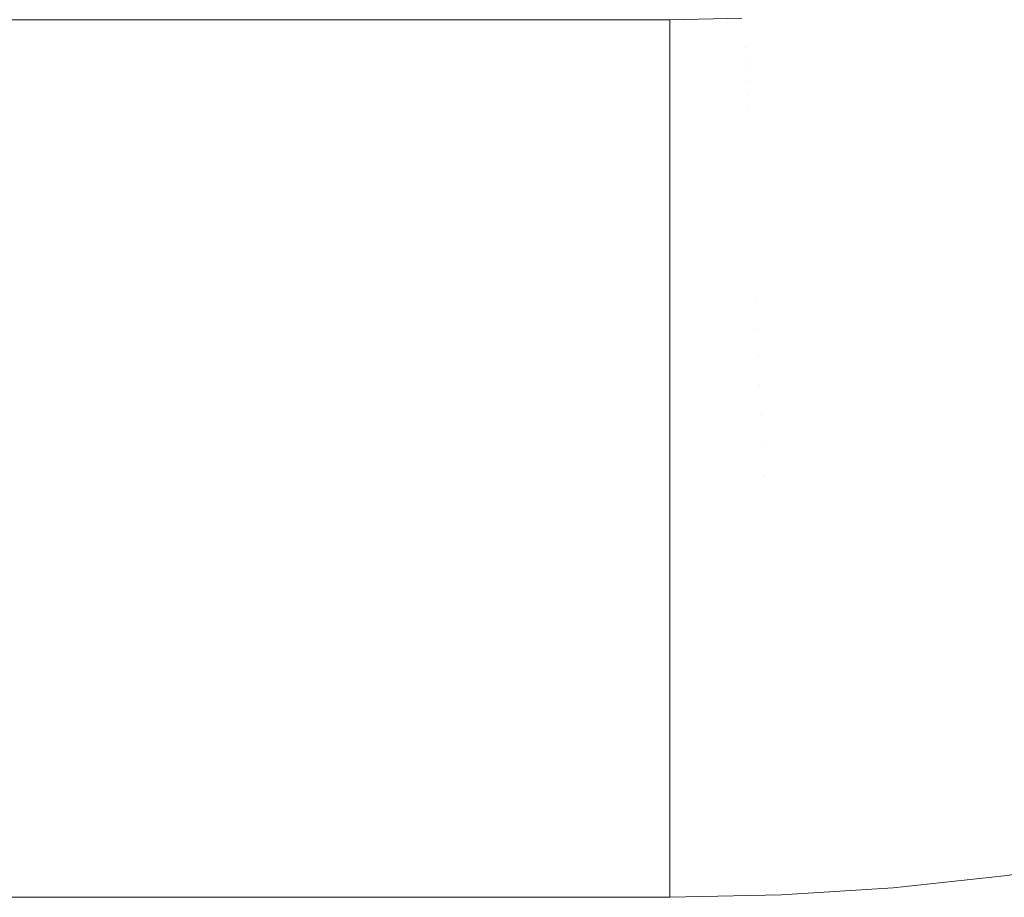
# Model space of a CAD drawing. Header units: centimetres. Extents: x -25.9 to 27.4, y -21.7 to -19.9.
# Tile 114 of 202: x 9.2385 to 9.3506, y -21.46 to -21.36. Entities that reach past the tile are written whole.
import ezdxf

# ---------------------------------------------------------------- set-up
doc = ezdxf.new("R2010")
doc.units = ezdxf.units.CM
doc.header["$LTSCALE"] = 2.54
doc.layers.add('Lucido design-1', color=7, linetype='Continuous')

# ---------------------------------------------------------------- blocks, each defined once
blk = doc.blocks.new('Gruppo-5-1')
at = {"color": 7, "linetype": 'Continuous', "lineweight": 9}
for points in [[(-25.78748, -19.96, 876.42138), (-25.78748, -21.56, 876.42138), (27.31252, -21.56, 876.42138), (27.31252, -19.96, 876.42138)], [(9.31252, -21.36, 875.72138), (-7.78748, -21.36, 875.72138), (-7.78748, -21.36, 875.92138), (9.31252, -21.36, 875.92138)]]:
    blk.add_3dface(points, dxfattribs=at)
for points, invisible_edges in [([(9.33805, -21.35935, 875.70746), (9.32956, -21.36025, 875.70746), (9.32952, -21.35977, 875.71144), (9.33799, -21.35887, 875.71144)], 15), ([(9.34673, -21.3595, 875.69957), (9.33823, -21.36077, 875.69957), (9.33813, -21.35998, 875.70351), (9.34659, -21.35871, 875.70351)], 15), ([(9.35536, -21.3588, 875.69567), (9.34689, -21.36044, 875.69567), (9.34673, -21.3595, 875.69957), (9.35516, -21.35786, 875.69957)], 15), ([(9.3556, -21.35989, 875.6918), (9.34708, -21.36153, 875.6918), (9.34689, -21.36044, 875.69567), (9.35536, -21.3588, 875.69567)], 15), ([(-7.78748, -21.36002, 875.71941), (-7.78748, -21.36, 875.72138), (9.31252, -21.36, 875.72138), (9.31252, -21.36002, 875.71941)], 8), ([(9.31252, -21.36, 875.92193), (9.31252, -21.36, 875.92138), (-7.78748, -21.36, 875.92138), (-7.78748, -21.36, 875.92193)], 8), ([(9.31252, -21.36002, 875.71941), (9.31252, -21.36011, 875.71702), (-7.78748, -21.36011, 875.71702), (-7.78748, -21.36002, 875.71941)], 10), ([(9.32101, -21.35984, 875.71941), (9.31252, -21.36002, 875.71941), (9.31252, -21.36, 875.72138), (9.32071, -21.35983, 875.72138)], 9), ([(9.31252, -21.36011, 875.71702), (9.31252, -21.36002, 875.71941), (9.32101, -21.35984, 875.71941), (9.32101, -21.36, 875.71542)], 14), ([(9.32101, -21.36, 875.71542), (9.31252, -21.36018, 875.71542), (9.31252, -21.36011, 875.71702)], 9), ([(9.31252, -21.3604, 875.71267), (9.31252, -21.36018, 875.71542), (9.32101, -21.36, 875.71542), (9.32103, -21.36032, 875.71144)], 14), ([(9.32952, -21.35977, 875.71144), (9.32103, -21.36032, 875.71144), (9.32101, -21.36, 875.71542), (9.3295, -21.35946, 875.71542)], 15), ([(9.32956, -21.36025, 875.70746), (9.32105, -21.36079, 875.70746), (9.32103, -21.36032, 875.71144), (9.32952, -21.35977, 875.71144)], 15), ([(9.33813, -21.35998, 875.70351), (9.32962, -21.36088, 875.70351), (9.32956, -21.36025, 875.70746), (9.33805, -21.35935, 875.70746)], 15), ([(9.33823, -21.36077, 875.69957), (9.32968, -21.36168, 875.69957), (9.32962, -21.36088, 875.70351), (9.33813, -21.35998, 875.70351)], 15), ([(9.34689, -21.36044, 875.69567), (9.33835, -21.36172, 875.69567), (9.33823, -21.36077, 875.69957), (9.34673, -21.3595, 875.69957)], 15), ([(9.35586, -21.36113, 875.68798), (9.34729, -21.36278, 875.68798), (9.34708, -21.36153, 875.6918), (9.3556, -21.35989, 875.6918)], 15), ([(-7.78748, -21.36018, 875.71542), (-7.78748, -21.36011, 875.71702), (9.31252, -21.36011, 875.71702), (9.31252, -21.36018, 875.71542)], 10), ([(9.31252, -21.36018, 875.71542), (9.31252, -21.3604, 875.71267), (-7.78748, -21.3604, 875.71267), (-7.78748, -21.36018, 875.71542)], 10), ([(-7.78748, -21.3605, 875.71144), (-7.78748, -21.3604, 875.71267), (9.31252, -21.3604, 875.71267), (9.31252, -21.3605, 875.71144)], 10), ([(9.31252, -21.3605, 875.71144), (9.31252, -21.36087, 875.70833), (-7.78748, -21.36087, 875.70833), (-7.78748, -21.3605, 875.71144)], 10), ([(-7.78748, -21.36097, 875.70746), (-7.78748, -21.36087, 875.70833), (9.31252, -21.36087, 875.70833), (9.31252, -21.36097, 875.70746)], 10), ([(9.31252, -21.36097, 875.70746), (9.31252, -21.36153, 875.70402), (-7.78748, -21.36153, 875.70402), (-7.78748, -21.36097, 875.70746)], 10), ([(9.32103, -21.36032, 875.71144), (9.31252, -21.3605, 875.71144), (9.31252, -21.3604, 875.71267)], 9), ([(9.31252, -21.36087, 875.70833), (9.31252, -21.3605, 875.71144), (9.32103, -21.36032, 875.71144), (9.32105, -21.36079, 875.70746)], 14), ([(9.32105, -21.36079, 875.70746), (9.31252, -21.36097, 875.70746), (9.31252, -21.36087, 875.70833)], 9), ([(9.31252, -21.36153, 875.70402), (9.31252, -21.36097, 875.70746), (9.32105, -21.36079, 875.70746), (9.32108, -21.36143, 875.70351)], 14), ([(9.32962, -21.36088, 875.70351), (9.32108, -21.36143, 875.70351), (9.32105, -21.36079, 875.70746), (9.32956, -21.36025, 875.70746)], 15), ([(9.32968, -21.36168, 875.69957), (9.32111, -21.36222, 875.69957), (9.32108, -21.36143, 875.70351), (9.32962, -21.36088, 875.70351)], 15), ([(9.33835, -21.36172, 875.69567), (9.32977, -21.36263, 875.69567), (9.32968, -21.36168, 875.69957), (9.33823, -21.36077, 875.69957)], 15), ([(9.34708, -21.36153, 875.6918), (9.33849, -21.36282, 875.6918), (9.33835, -21.36172, 875.69567), (9.34689, -21.36044, 875.69567)], 15), ([(9.35616, -21.36252, 875.68421), (9.34753, -21.36419, 875.68421), (9.34729, -21.36278, 875.68798), (9.35586, -21.36113, 875.68798)], 15), ([(-7.78748, -21.36161, 875.70351), (-7.78748, -21.36153, 875.70402), (9.31252, -21.36153, 875.70402), (9.31252, -21.36161, 875.70351)], 10), ([(9.31252, -21.36161, 875.70351), (9.31252, -21.36237, 875.69974), (-7.78748, -21.36237, 875.69974), (-7.78748, -21.36161, 875.70351)], 10), ([(9.32108, -21.36143, 875.70351), (9.31252, -21.36161, 875.70351), (9.31252, -21.36153, 875.70402)], 9), ([(9.31252, -21.36237, 875.69974), (9.31252, -21.36161, 875.70351), (9.32108, -21.36143, 875.70351), (9.32111, -21.36222, 875.69957)], 14), ([(9.32111, -21.36222, 875.69957), (9.31252, -21.36241, 875.69957), (9.31252, -21.36237, 875.69974)], 9), ([(9.32115, -21.36318, 875.69567), (9.31252, -21.36336, 875.69567), (9.31252, -21.36241, 875.69957), (9.32111, -21.36222, 875.69957)], 13), ([(9.32977, -21.36263, 875.69567), (9.32115, -21.36318, 875.69567), (9.32111, -21.36222, 875.69957), (9.32968, -21.36168, 875.69957)], 15), ([(9.33849, -21.36282, 875.6918), (9.32986, -21.36374, 875.6918), (9.32977, -21.36263, 875.69567), (9.33835, -21.36172, 875.69567)], 15), ([(9.34729, -21.36278, 875.68798), (9.33865, -21.36408, 875.68798), (9.33849, -21.36282, 875.6918), (9.34708, -21.36153, 875.6918)], 15), ([(-7.78748, -21.36241, 875.69957), (-7.78748, -21.36237, 875.69974), (9.31252, -21.36237, 875.69974), (9.31252, -21.36241, 875.69957)], 10), ([(9.31252, -21.36241, 875.69957), (9.31252, -21.36336, 875.69567), (-7.78748, -21.36336, 875.69567), (-7.78748, -21.36241, 875.69957)], 10), ([(9.31252, -21.36336, 875.69567), (9.31252, -21.36341, 875.6955), (-7.78748, -21.36341, 875.6955), (-7.78748, -21.36336, 875.69567)], 10), ([(-7.78748, -21.36448, 875.6918), (-7.78748, -21.36341, 875.6955), (9.31252, -21.36341, 875.6955), (9.31252, -21.36448, 875.6918)], 10), ([(9.32115, -21.36318, 875.69567), (9.3212, -21.36429, 875.6918), (9.31252, -21.36448, 875.6918), (9.31252, -21.36341, 875.6955)], 11), ([(9.31252, -21.36341, 875.6955), (9.31252, -21.36336, 875.69567), (9.32115, -21.36318, 875.69567)], 10), ([(9.32986, -21.36374, 875.6918), (9.3212, -21.36429, 875.6918), (9.32115, -21.36318, 875.69567), (9.32977, -21.36263, 875.69567)], 15), ([(9.33865, -21.36408, 875.68798), (9.32997, -21.365, 875.68798), (9.32986, -21.36374, 875.6918), (9.33849, -21.36282, 875.6918)], 15), ([(9.34753, -21.36419, 875.68421), (9.33883, -21.36549, 875.68421), (9.33865, -21.36408, 875.68798), (9.34729, -21.36278, 875.68798)], 15), ([(9.3565, -21.36406, 875.68049), (9.3478, -21.36574, 875.68049), (9.34753, -21.36419, 875.68421), (9.35616, -21.36252, 875.68421)], 15), ([(9.31252, -21.36448, 875.6918), (9.31252, -21.36464, 875.69132), (-7.78748, -21.36464, 875.69132), (-7.78748, -21.36448, 875.6918)], 10), ([(9.3212, -21.36429, 875.6918), (9.32125, -21.36556, 875.68798), (9.31252, -21.36574, 875.68798), (9.31252, -21.36464, 875.69132)], 11), ([(9.31252, -21.36464, 875.69132), (9.31252, -21.36448, 875.6918), (9.3212, -21.36429, 875.6918)], 10), ([(9.32997, -21.365, 875.68798), (9.32125, -21.36556, 875.68798), (9.3212, -21.36429, 875.6918), (9.32986, -21.36374, 875.6918)], 15), ([(9.33883, -21.36549, 875.68421), (9.33009, -21.36642, 875.68421), (9.32997, -21.365, 875.68798), (9.33865, -21.36408, 875.68798)], 15), ([(9.3478, -21.36574, 875.68049), (9.33903, -21.36705, 875.68049), (9.33883, -21.36549, 875.68421), (9.34753, -21.36419, 875.68421)], 15), ([(9.35686, -21.36575, 875.67684), (9.34809, -21.36744, 875.67684), (9.3478, -21.36574, 875.68049), (9.3565, -21.36406, 875.68049)], 15), ([(-7.78748, -21.36574, 875.68798), (-7.78748, -21.36464, 875.69132), (9.31252, -21.36464, 875.69132), (9.31252, -21.36574, 875.68798)], 10), ([(9.32125, -21.36556, 875.68798), (9.32131, -21.36698, 875.68421), (9.31252, -21.36717, 875.68421), (9.31252, -21.36604, 875.68719)], 11), ([(9.31252, -21.36604, 875.68719), (9.31252, -21.36574, 875.68798), (9.32125, -21.36556, 875.68798)], 10), ([(9.33009, -21.36642, 875.68421), (9.32131, -21.36698, 875.68421), (9.32125, -21.36556, 875.68798), (9.32997, -21.365, 875.68798)], 15), ([(9.33903, -21.36705, 875.68049), (9.33022, -21.36799, 875.68049), (9.33009, -21.36642, 875.68421), (9.33883, -21.36549, 875.68421)], 15), ([(9.31252, -21.36574, 875.68798), (9.31252, -21.36604, 875.68719), (-7.78748, -21.36604, 875.68719), (-7.78748, -21.36574, 875.68798)], 10), ([(-7.78748, -21.36717, 875.68421), (-7.78748, -21.36604, 875.68719), (9.31252, -21.36604, 875.68719), (9.31252, -21.36717, 875.68421)], 10), ([(9.33022, -21.36799, 875.68049), (9.32138, -21.36856, 875.68049), (9.32131, -21.36698, 875.68421), (9.33009, -21.36642, 875.68421)], 15), ([(9.34809, -21.36744, 875.67684), (9.33925, -21.36877, 875.67684), (9.33903, -21.36705, 875.68049), (9.3478, -21.36574, 875.68049)], 15), ([(9.35726, -21.36758, 875.67325), (9.34841, -21.36929, 875.67325), (9.34809, -21.36744, 875.67684), (9.35686, -21.36575, 875.67684)], 15), ([(9.31252, -21.36717, 875.68421), (9.31252, -21.36763, 875.68312), (-7.78748, -21.36763, 875.68312), (-7.78748, -21.36717, 875.68421)], 10), ([(-7.78748, -21.36874, 875.68049), (-7.78748, -21.36763, 875.68312), (9.31252, -21.36763, 875.68312), (9.31252, -21.36874, 875.68049)], 10), ([(9.32131, -21.36698, 875.68421), (9.32138, -21.36856, 875.68049), (9.31252, -21.36874, 875.68049), (9.31252, -21.36763, 875.68312)], 11), ([(9.31252, -21.36763, 875.68312), (9.31252, -21.36717, 875.68421), (9.32131, -21.36698, 875.68421)], 10), ([(9.33925, -21.36877, 875.67684), (9.33037, -21.36971, 875.67684), (9.33022, -21.36799, 875.68049), (9.33903, -21.36705, 875.68049)], 15), ([(9.34841, -21.36929, 875.67325), (9.33949, -21.37063, 875.67325), (9.33925, -21.36877, 875.67684), (9.34809, -21.36744, 875.67684)], 15), ([(9.35768, -21.36956, 875.66974), (9.34875, -21.37128, 875.66974), (9.34841, -21.36929, 875.67325), (9.35726, -21.36758, 875.67325)], 15), ([(9.31252, -21.36874, 875.68049), (9.31252, -21.36939, 875.67913), (-7.78748, -21.36939, 875.67913), (-7.78748, -21.36874, 875.68049)], 10), ([(9.32138, -21.36856, 875.68049), (9.32145, -21.37028, 875.67684), (9.31252, -21.37047, 875.67684), (9.31252, -21.36939, 875.67913)], 11), ([(9.31252, -21.36939, 875.67913), (9.31252, -21.36874, 875.68049), (9.32138, -21.36856, 875.68049)], 10), ([(9.33037, -21.36971, 875.67684), (9.32145, -21.37028, 875.67684), (9.32138, -21.36856, 875.68049), (9.33022, -21.36799, 875.68049)], 15), ([(9.33949, -21.37063, 875.67325), (9.33053, -21.37158, 875.67325), (9.33037, -21.36971, 875.67684), (9.33925, -21.36877, 875.67684)], 15), ([(-7.78748, -21.37047, 875.67684), (-7.78748, -21.36939, 875.67913), (9.31252, -21.36939, 875.67913), (9.31252, -21.37047, 875.67684)], 10), ([(9.33053, -21.37158, 875.67325), (9.32153, -21.37216, 875.67325), (9.32145, -21.37028, 875.67684), (9.33037, -21.36971, 875.67684)], 15), ([(9.34875, -21.37128, 875.66974), (9.33975, -21.37263, 875.66974), (9.33949, -21.37063, 875.67325), (9.34841, -21.36929, 875.67325)], 15), ([(9.35814, -21.37167, 875.66631), (9.34911, -21.37342, 875.66631), (9.34875, -21.37128, 875.66974), (9.35768, -21.36956, 875.66974)], 15), ([(9.31252, -21.37047, 875.67684), (9.31252, -21.37132, 875.67522), (-7.78748, -21.37132, 875.67522), (-7.78748, -21.37047, 875.67684)], 10), ([(9.32145, -21.37028, 875.67684), (9.32153, -21.37216, 875.67325), (9.31252, -21.37235, 875.67325), (9.31252, -21.37132, 875.67522)], 11), ([(9.31252, -21.37132, 875.67522), (9.31252, -21.37047, 875.67684), (9.32145, -21.37028, 875.67684)], 10), ([(9.33975, -21.37263, 875.66974), (9.3307, -21.3736, 875.66974), (9.33053, -21.37158, 875.67325), (9.33949, -21.37063, 875.67325)], 15), ([(-7.78748, -21.37235, 875.67325), (-7.78748, -21.37132, 875.67522), (9.31252, -21.37132, 875.67522), (9.31252, -21.37235, 875.67325)], 10), ([(9.31252, -21.37235, 875.67325), (9.31252, -21.37342, 875.67139), (-7.78748, -21.37342, 875.67139), (-7.78748, -21.37235, 875.67325)], 10), ([(9.31252, -21.37342, 875.67139), (9.31252, -21.37235, 875.67325), (9.32153, -21.37216, 875.67325), (9.32162, -21.37417, 875.66974)], 14), ([(9.3307, -21.3736, 875.66974), (9.32162, -21.37417, 875.66974), (9.32153, -21.37216, 875.67325), (9.33053, -21.37158, 875.67325)], 15), ([(9.34911, -21.37342, 875.66631), (9.34002, -21.37478, 875.66631), (9.33975, -21.37263, 875.66974), (9.34875, -21.37128, 875.66974)], 15), ([(9.35862, -21.37392, 875.66297), (9.3495, -21.37569, 875.66297), (9.34911, -21.37342, 875.66631), (9.35814, -21.37167, 875.66631)], 15), ([(-7.78748, -21.37437, 875.66974), (-7.78748, -21.37342, 875.67139), (9.31252, -21.37342, 875.67139), (9.31252, -21.37437, 875.66974)], 10), ([(9.32162, -21.37417, 875.66974), (9.31252, -21.37437, 875.66974), (9.31252, -21.37342, 875.67139)], 9), ([(9.34002, -21.37478, 875.66631), (9.33088, -21.37575, 875.66631), (9.3307, -21.3736, 875.66974), (9.33975, -21.37263, 875.66974)], 15), ([(9.3495, -21.37569, 875.66297), (9.34031, -21.37706, 875.66297), (9.34002, -21.37478, 875.66631), (9.34911, -21.37342, 875.66631)], 15), ([(9.31252, -21.37437, 875.66974), (9.31252, -21.37568, 875.66766), (-7.78748, -21.37568, 875.66766), (-7.78748, -21.37437, 875.66974)], 10), ([(9.31252, -21.37568, 875.66766), (9.31252, -21.37437, 875.66974), (9.32162, -21.37417, 875.66974), (9.32171, -21.37634, 875.66631)], 14), ([(9.33088, -21.37575, 875.66631), (9.32171, -21.37634, 875.66631), (9.32162, -21.37417, 875.66974), (9.3307, -21.3736, 875.66974)], 15), ([(9.35914, -21.37635, 875.65967), (9.34992, -21.37813, 875.65967), (9.3495, -21.37569, 875.66297), (9.35862, -21.37392, 875.66297)], 15), ([(-7.78748, -21.37653, 875.66631), (-7.78748, -21.37568, 875.66766), (9.31252, -21.37568, 875.66766), (9.31252, -21.37653, 875.66631)], 10), ([(9.32171, -21.37634, 875.66631), (9.31252, -21.37653, 875.66631), (9.31252, -21.37568, 875.66766)], 9), ([(9.33108, -21.37805, 875.66297), (9.32181, -21.37864, 875.66297), (9.32171, -21.37634, 875.66631), (9.33088, -21.37575, 875.66631)], 15), ([(9.34031, -21.37706, 875.66297), (9.33108, -21.37805, 875.66297), (9.33088, -21.37575, 875.66631), (9.34002, -21.37478, 875.66631)], 15), ([(9.34992, -21.37813, 875.65967), (9.34063, -21.37952, 875.65967), (9.34031, -21.37706, 875.66297), (9.3495, -21.37569, 875.66297)], 15), ([(9.31252, -21.37653, 875.66631), (9.31252, -21.3781, 875.66404), (-7.78748, -21.3781, 875.66404), (-7.78748, -21.37653, 875.66631)], 10), ([(9.31252, -21.3781, 875.66404), (9.31252, -21.37653, 875.66631), (9.32171, -21.37634, 875.66631), (9.32181, -21.37864, 875.66297)], 14), ([(9.35969, -21.37886, 875.65652), (9.35036, -21.38067, 875.65652), (9.34992, -21.37813, 875.65967), (9.35914, -21.37635, 875.65967)], 15), ([(9.34063, -21.37952, 875.65967), (9.33129, -21.38052, 875.65967), (9.33108, -21.37805, 875.66297), (9.34031, -21.37706, 875.66297)], 15), ([(-7.78748, -21.37884, 875.66297), (-7.78748, -21.3781, 875.66404), (9.31252, -21.3781, 875.66404), (9.31252, -21.37884, 875.66297)], 10), ([(9.31252, -21.37884, 875.66297), (9.31252, -21.38068, 875.66052), (-7.78748, -21.38068, 875.66052), (-7.78748, -21.37884, 875.66297)], 10), ([(9.32181, -21.37864, 875.66297), (9.31252, -21.37884, 875.66297), (9.31252, -21.3781, 875.66404)], 9), ([(9.31252, -21.38068, 875.66052), (9.31252, -21.37884, 875.66297), (9.32181, -21.37864, 875.66297), (9.32191, -21.38111, 875.65967)], 14), ([(9.33129, -21.38052, 875.65967), (9.32191, -21.38111, 875.65967), (9.32181, -21.37864, 875.66297), (9.33108, -21.37805, 875.66297)], 15), ([(9.35036, -21.38067, 875.65652), (9.34096, -21.38207, 875.65652), (9.34063, -21.37952, 875.65967), (9.34992, -21.37813, 875.65967)], 15), ([(9.36026, -21.38151, 875.65348), (9.35081, -21.38333, 875.65348), (9.35036, -21.38067, 875.65652), (9.35969, -21.37886, 875.65652)], 15), ([(9.34096, -21.38207, 875.65652), (9.33151, -21.38308, 875.65652), (9.33129, -21.38052, 875.65967), (9.34063, -21.37952, 875.65967)], 15), ([(-7.78748, -21.38131, 875.65967), (-7.78748, -21.38068, 875.66052), (9.31252, -21.38068, 875.66052), (9.31252, -21.38131, 875.65967)], 10), ([(9.31252, -21.38131, 875.65967), (9.31252, -21.38341, 875.65711), (-7.78748, -21.38341, 875.65711), (-7.78748, -21.38131, 875.65967)], 10), ([(9.32191, -21.38111, 875.65967), (9.31252, -21.38131, 875.65967), (9.31252, -21.38068, 875.66052)], 9), ([(9.31252, -21.38341, 875.65711), (9.31252, -21.38131, 875.65967), (9.32191, -21.38111, 875.65967), (9.32202, -21.38369, 875.65652)], 14), ([(9.33151, -21.38308, 875.65652), (9.32202, -21.38369, 875.65652), (9.32191, -21.38111, 875.65967), (9.33129, -21.38052, 875.65967)], 15), ([(9.35081, -21.38333, 875.65348), (9.3413, -21.38476, 875.65348), (9.34096, -21.38207, 875.65652), (9.35036, -21.38067, 875.65652)], 15), ([(9.3413, -21.38476, 875.65348), (9.33174, -21.38577, 875.65348), (9.33151, -21.38308, 875.65652), (9.34096, -21.38207, 875.65652)], 15), ([(-7.78748, -21.38389, 875.65652), (-7.78748, -21.38341, 875.65711), (9.31252, -21.38341, 875.65711), (9.31252, -21.38389, 875.65652)], 10), ([(9.32202, -21.38369, 875.65652), (9.31252, -21.38389, 875.65652), (9.31252, -21.38341, 875.65711)], 9), ([(9.33174, -21.38577, 875.65348), (9.32214, -21.38639, 875.65348), (9.32202, -21.38369, 875.65652), (9.33151, -21.38308, 875.65652)], 15), ([(9.35129, -21.38612, 875.65054), (9.34166, -21.38756, 875.65054), (9.3413, -21.38476, 875.65348), (9.35081, -21.38333, 875.65348)], 15), ([(9.31252, -21.38389, 875.65652), (9.31252, -21.38628, 875.65383), (-7.78748, -21.38628, 875.65383), (-7.78748, -21.38389, 875.65652)], 10), ([(9.31252, -21.38628, 875.65383), (9.31252, -21.38389, 875.65652), (9.32202, -21.38369, 875.65652), (9.32214, -21.38639, 875.65348)], 14), ([(9.33197, -21.38859, 875.65054), (9.32226, -21.38921, 875.65054), (9.32214, -21.38639, 875.65348), (9.33174, -21.38577, 875.65348)], 15), ([(9.34166, -21.38756, 875.65054), (9.33197, -21.38859, 875.65054), (9.33174, -21.38577, 875.65348), (9.3413, -21.38476, 875.65348)], 15), ([(-7.78748, -21.38659, 875.65348), (-7.78748, -21.38628, 875.65383), (9.31252, -21.38628, 875.65383), (9.31252, -21.38659, 875.65348)], 10), ([(9.31252, -21.38659, 875.65348), (9.31252, -21.38929, 875.65068), (-7.78748, -21.38929, 875.65068), (-7.78748, -21.38659, 875.65348)], 10), ([(9.32214, -21.38639, 875.65348), (9.31252, -21.38659, 875.65348), (9.31252, -21.38628, 875.65383)], 9), ([(9.31252, -21.38929, 875.65068), (9.31252, -21.38659, 875.65348), (9.32214, -21.38639, 875.65348), (9.32226, -21.38921, 875.65054)], 14), ([(9.35179, -21.38902, 875.64772), (9.34203, -21.39048, 875.64772), (9.34166, -21.38756, 875.65054), (9.35129, -21.38612, 875.65054)], 15), ([(9.34203, -21.39048, 875.64772), (9.33222, -21.39153, 875.64772), (9.33197, -21.38859, 875.65054), (9.34166, -21.38756, 875.65054)], 15), ([(9.32226, -21.38921, 875.65054), (9.31252, -21.38942, 875.65054), (9.31252, -21.38929, 875.65068)], 9), ([(9.32238, -21.39216, 875.64772), (9.31252, -21.39237, 875.64772), (9.31252, -21.38942, 875.65054), (9.32226, -21.38921, 875.65054)], 13), ([(9.33222, -21.39153, 875.64772), (9.32238, -21.39216, 875.64772), (9.32226, -21.38921, 875.65054), (9.33197, -21.38859, 875.65054)], 15), ([(9.35231, -21.39204, 875.64502), (9.34242, -21.39352, 875.64502), (9.34203, -21.39048, 875.64772), (9.35179, -21.38902, 875.64772)], 15), ([(-7.78748, -21.38942, 875.65054), (-7.78748, -21.38929, 875.65068), (9.31252, -21.38929, 875.65068), (9.31252, -21.38942, 875.65054)], 10), ([(9.31252, -21.38942, 875.65054), (9.31252, -21.39237, 875.64772), (-7.78748, -21.39237, 875.64772), (-7.78748, -21.38942, 875.65054)], 10), ([(9.34242, -21.39352, 875.64502), (9.33248, -21.39458, 875.64502), (9.33222, -21.39153, 875.64772), (9.34203, -21.39048, 875.64772)], 15), ([(-7.78748, -21.39543, 875.64502), (-7.78748, -21.39244, 875.64766), (9.31252, -21.39244, 875.64766), (9.31252, -21.39543, 875.64502)], 10), ([(9.32238, -21.39216, 875.64772), (9.32251, -21.39522, 875.64502), (9.31252, -21.39543, 875.64502), (9.31252, -21.39244, 875.64766)], 11), ([(9.31252, -21.39244, 875.64766), (9.31252, -21.39237, 875.64772), (9.32238, -21.39216, 875.64772)], 10), ([(9.33248, -21.39458, 875.64502), (9.32251, -21.39522, 875.64502), (9.32238, -21.39216, 875.64772), (9.33222, -21.39153, 875.64772)], 15), ([(9.35284, -21.39517, 875.64245), (9.34283, -21.39667, 875.64245), (9.34242, -21.39352, 875.64502), (9.35231, -21.39204, 875.64502)], 15), ([(9.34283, -21.39667, 875.64245), (9.33275, -21.39774, 875.64245), (9.33248, -21.39458, 875.64502), (9.34242, -21.39352, 875.64502)], 15), ([(9.33275, -21.39774, 875.64245), (9.32265, -21.39839, 875.64245), (9.32251, -21.39522, 875.64502), (9.33248, -21.39458, 875.64502)], 15), ([(9.31252, -21.39543, 875.64502), (9.31252, -21.39573, 875.64478), (-7.78748, -21.39573, 875.64478), (-7.78748, -21.39543, 875.64502)], 10), ([(-7.78748, -21.3986, 875.64245), (-7.78748, -21.39573, 875.64478), (9.31252, -21.39573, 875.64478), (9.31252, -21.3986, 875.64245)], 10), ([(9.32251, -21.39522, 875.64502), (9.32265, -21.39839, 875.64245), (9.31252, -21.3986, 875.64245), (9.31252, -21.39573, 875.64478)], 11), ([(9.31252, -21.39573, 875.64478), (9.31252, -21.39543, 875.64502), (9.32251, -21.39522, 875.64502)], 10), ([(9.3534, -21.3984, 875.64), (9.34324, -21.39992, 875.64), (9.34283, -21.39667, 875.64245), (9.35284, -21.39517, 875.64245)], 15), ([(9.34324, -21.39992, 875.64), (9.33303, -21.40101, 875.64), (9.33275, -21.39774, 875.64245), (9.34283, -21.39667, 875.64245)], 15), ([(9.33303, -21.40101, 875.64), (9.32278, -21.40167, 875.64), (9.32265, -21.39839, 875.64245), (9.33275, -21.39774, 875.64245)], 15), ([(9.31252, -21.3986, 875.64245), (9.31252, -21.39913, 875.64206), (-7.78748, -21.39913, 875.64206), (-7.78748, -21.3986, 875.64245)], 10), ([(-7.78748, -21.40188, 875.64), (-7.78748, -21.39913, 875.64206), (9.31252, -21.39913, 875.64206), (9.31252, -21.40188, 875.64)], 10), ([(9.32265, -21.39839, 875.64245), (9.32278, -21.40167, 875.64), (9.31252, -21.40188, 875.64), (9.31252, -21.39913, 875.64206)], 11), ([(9.31252, -21.39913, 875.64206), (9.31252, -21.3986, 875.64245), (9.32265, -21.39839, 875.64245)], 10), ([(9.35397, -21.40174, 875.63769), (9.34367, -21.40328, 875.63769), (9.34324, -21.39992, 875.64), (9.3534, -21.3984, 875.64)], 15), ([(9.34367, -21.40328, 875.63769), (9.33332, -21.40438, 875.63769), (9.33303, -21.40101, 875.64), (9.34324, -21.39992, 875.64)], 15), ([(9.33332, -21.40438, 875.63769), (9.32293, -21.40504, 875.63769), (9.32278, -21.40167, 875.64), (9.33303, -21.40101, 875.64)], 15), ([(9.31252, -21.40188, 875.64), (9.31252, -21.40265, 875.63948), (-7.78748, -21.40265, 875.63948), (-7.78748, -21.40188, 875.64)], 10), ([(-7.78748, -21.40526, 875.63769), (-7.78748, -21.40265, 875.63948), (9.31252, -21.40265, 875.63948), (9.31252, -21.40526, 875.63769)], 10), ([(9.32278, -21.40167, 875.64), (9.32293, -21.40504, 875.63769), (9.31252, -21.40526, 875.63769), (9.31252, -21.40265, 875.63948)], 11), ([(9.31252, -21.40265, 875.63948), (9.31252, -21.40188, 875.64), (9.32278, -21.40167, 875.64)], 10), ([(9.35456, -21.40516, 875.63552), (9.34411, -21.40672, 875.63552), (9.34367, -21.40328, 875.63769), (9.35397, -21.40174, 875.63769)], 15), ([(9.34411, -21.40672, 875.63552), (9.33361, -21.40784, 875.63552), (9.33332, -21.40438, 875.63769), (9.34367, -21.40328, 875.63769)], 15), ([(9.33361, -21.40784, 875.63552), (9.32308, -21.40851, 875.63552), (9.32293, -21.40504, 875.63769), (9.33332, -21.40438, 875.63769)], 15), ([(9.31252, -21.40526, 875.63769), (9.31252, -21.40628, 875.63706), (-7.78748, -21.40628, 875.63706), (-7.78748, -21.40526, 875.63769)], 10), ([(9.32293, -21.40504, 875.63769), (9.32308, -21.40851, 875.63552), (9.31252, -21.40874, 875.63552), (9.31252, -21.40628, 875.63706)], 11), ([(9.31252, -21.40628, 875.63706), (9.31252, -21.40526, 875.63769), (9.32293, -21.40504, 875.63769)], 10), ([(9.35516, -21.40867, 875.63349), (9.34457, -21.41026, 875.63349), (9.34411, -21.40672, 875.63552), (9.35456, -21.40516, 875.63552)], 15), ([(-7.78748, -21.40874, 875.63552), (-7.78748, -21.40628, 875.63706), (9.31252, -21.40628, 875.63706), (9.31252, -21.40874, 875.63552)], 10), ([(9.34457, -21.41026, 875.63349), (9.33392, -21.41139, 875.63349), (9.33361, -21.40784, 875.63552), (9.34411, -21.40672, 875.63552)], 15), ([(9.33392, -21.41139, 875.63349), (9.32323, -21.41208, 875.63349), (9.32308, -21.40851, 875.63552), (9.33361, -21.40784, 875.63552)], 15), ([(9.31252, -21.40874, 875.63552), (9.31252, -21.41001, 875.6348), (-7.78748, -21.41001, 875.6348), (-7.78748, -21.40874, 875.63552)], 10), ([(9.32308, -21.40851, 875.63552), (9.32323, -21.41208, 875.63349), (9.31252, -21.4123, 875.63349), (9.31252, -21.41001, 875.6348)], 11), ([(9.31252, -21.41001, 875.6348), (9.31252, -21.40874, 875.63552), (9.32308, -21.40851, 875.63552)], 10), ([(9.35577, -21.41227, 875.63161), (9.34503, -21.41388, 875.63161), (9.34457, -21.41026, 875.63349), (9.35516, -21.40867, 875.63349)], 15), ([(-7.78748, -21.4123, 875.63349), (-7.78748, -21.41001, 875.6348), (9.31252, -21.41001, 875.6348), (9.31252, -21.4123, 875.63349)], 10), ([(9.34503, -21.41388, 875.63161), (9.33422, -21.41503, 875.63161), (9.33392, -21.41139, 875.63349), (9.34457, -21.41026, 875.63349)], 15), ([(9.33422, -21.41503, 875.63161), (9.32338, -21.41572, 875.63161), (9.32323, -21.41208, 875.63349), (9.33392, -21.41139, 875.63349)], 15), ([(9.31252, -21.4123, 875.63349), (9.31252, -21.41383, 875.6327), (-7.78748, -21.41383, 875.6327), (-7.78748, -21.4123, 875.63349)], 10), ([(9.32323, -21.41208, 875.63349), (9.32338, -21.41572, 875.63161), (9.31252, -21.41595, 875.63161), (9.31252, -21.41383, 875.6327)], 11), ([(9.31252, -21.41383, 875.6327), (9.31252, -21.4123, 875.63349), (9.32323, -21.41208, 875.63349)], 10), ([(9.3564, -21.41594, 875.62987), (9.3455, -21.41757, 875.62987), (9.34503, -21.41388, 875.63161), (9.35577, -21.41227, 875.63161)], 15), ([(-7.78748, -21.41595, 875.63161), (-7.78748, -21.41383, 875.6327), (9.31252, -21.41383, 875.6327), (9.31252, -21.41595, 875.63161)], 10), ([(9.3455, -21.41757, 875.62987), (9.33454, -21.41874, 875.62987), (9.33422, -21.41503, 875.63161), (9.34503, -21.41388, 875.63161)], 15), ([(9.33454, -21.41874, 875.62987), (9.32354, -21.41944, 875.62987), (9.32338, -21.41572, 875.63161), (9.33422, -21.41503, 875.63161)], 15), ([(9.31252, -21.41595, 875.63161), (9.31252, -21.41775, 875.63077), (-7.78748, -21.41775, 875.63077), (-7.78748, -21.41595, 875.63161)], 10), ([(9.31252, -21.41775, 875.63077), (9.31252, -21.41595, 875.63161), (9.32338, -21.41572, 875.63161), (9.32354, -21.41944, 875.62987)], 14), ([(9.35705, -21.41968, 875.62829), (9.34598, -21.42134, 875.62829), (9.3455, -21.41757, 875.62987), (9.3564, -21.41594, 875.62987)], 15), ([(-7.78748, -21.41968, 875.62987), (-7.78748, -21.41775, 875.63077), (9.31252, -21.41775, 875.63077), (9.31252, -21.41968, 875.62987)], 10), ([(9.32354, -21.41944, 875.62987), (9.31252, -21.41968, 875.62987), (9.31252, -21.41775, 875.63077)], 9), ([(9.34598, -21.42134, 875.62829), (9.33486, -21.42252, 875.62829), (9.33454, -21.41874, 875.62987), (9.3455, -21.41757, 875.62987)], 15), ([(9.31252, -21.42174, 875.62901), (9.31252, -21.41968, 875.62987), (9.32354, -21.41944, 875.62987), (9.3237, -21.42324, 875.62829)], 14), ([(9.33486, -21.42252, 875.62829), (9.3237, -21.42324, 875.62829), (9.32354, -21.41944, 875.62987), (9.33454, -21.41874, 875.62987)], 15), ([(9.31252, -21.41968, 875.62987), (9.31252, -21.42174, 875.62901), (-7.78748, -21.42174, 875.62901), (-7.78748, -21.41968, 875.62987)], 10), ([(9.3577, -21.42349, 875.62687), (9.34648, -21.42517, 875.62687), (9.34598, -21.42134, 875.62829), (9.35705, -21.41968, 875.62829)], 15), ([(-7.78748, -21.42347, 875.62829), (-7.78748, -21.42174, 875.62901), (9.31252, -21.42174, 875.62901), (9.31252, -21.42347, 875.62829)], 10), ([(9.3237, -21.42324, 875.62829), (9.31252, -21.42347, 875.62829), (9.31252, -21.42174, 875.62901)], 9), ([(9.34648, -21.42517, 875.62687), (9.33519, -21.42637, 875.62687), (9.33486, -21.42252, 875.62829), (9.34598, -21.42134, 875.62829)], 15), ([(9.33519, -21.42637, 875.62687), (9.32386, -21.42709, 875.62687), (9.3237, -21.42324, 875.62829), (9.33486, -21.42252, 875.62829)], 15), ([(9.31252, -21.42347, 875.62829), (9.31252, -21.4258, 875.62743), (-7.78748, -21.4258, 875.62743), (-7.78748, -21.42347, 875.62829)], 10), ([(9.31252, -21.4258, 875.62743), (9.31252, -21.42347, 875.62829), (9.3237, -21.42324, 875.62829), (9.32386, -21.42709, 875.62687)], 14), ([(9.35836, -21.42735, 875.6256), (9.34697, -21.42906, 875.6256), (9.34648, -21.42517, 875.62687), (9.3577, -21.42349, 875.62687)], 15), ([(-7.78748, -21.42733, 875.62687), (-7.78748, -21.4258, 875.62743), (9.31252, -21.4258, 875.62743), (9.31252, -21.42733, 875.62687)], 10), ([(9.32386, -21.42709, 875.62687), (9.31252, -21.42733, 875.62687), (9.31252, -21.4258, 875.62743)], 9), ([(9.34697, -21.42906, 875.6256), (9.33552, -21.43028, 875.6256), (9.33519, -21.42637, 875.62687), (9.34648, -21.42517, 875.62687)], 15), ([(9.31252, -21.42733, 875.62687), (9.31252, -21.42994, 875.62603), (-7.78748, -21.42994, 875.62603), (-7.78748, -21.42733, 875.62687)], 10), ([(9.31252, -21.42994, 875.62603), (9.31252, -21.42733, 875.62687), (9.32386, -21.42709, 875.62687), (9.32403, -21.43101, 875.6256)], 14), ([(9.33552, -21.43028, 875.6256), (9.32403, -21.43101, 875.6256), (9.32386, -21.42709, 875.62687), (9.33519, -21.42637, 875.62687)], 15), ([(9.35903, -21.43127, 875.6245), (9.34748, -21.433, 875.6245), (9.34697, -21.42906, 875.6256), (9.35836, -21.42735, 875.6256)], 15), ([(9.34748, -21.433, 875.6245), (9.33586, -21.43424, 875.6245), (9.33552, -21.43028, 875.6256), (9.34697, -21.42906, 875.6256)], 15), ([(-7.78748, -21.43126, 875.6256), (-7.78748, -21.42994, 875.62603), (9.31252, -21.42994, 875.62603), (9.31252, -21.43126, 875.6256)], 10), ([(9.32403, -21.43101, 875.6256), (9.31252, -21.43126, 875.6256), (9.31252, -21.42994, 875.62603)], 9), ([(9.33586, -21.43424, 875.6245), (9.3242, -21.43498, 875.6245), (9.32403, -21.43101, 875.6256), (9.33552, -21.43028, 875.6256)], 15), ([(9.31252, -21.43126, 875.6256), (9.31252, -21.43412, 875.62481), (-7.78748, -21.43412, 875.62481), (-7.78748, -21.43126, 875.6256)], 10), ([(9.31252, -21.43412, 875.62481), (9.31252, -21.43126, 875.6256), (9.32403, -21.43101, 875.6256), (9.3242, -21.43498, 875.6245)], 14), ([(9.35971, -21.43523, 875.62356), (9.34799, -21.43698, 875.62356), (9.34748, -21.433, 875.6245), (9.35903, -21.43127, 875.6245)], 15), ([(9.34799, -21.43698, 875.62356), (9.3362, -21.43824, 875.62356), (9.33586, -21.43424, 875.6245), (9.34748, -21.433, 875.6245)], 15), ([(-7.78748, -21.43523, 875.6245), (-7.78748, -21.43412, 875.62481), (9.31252, -21.43412, 875.62481), (9.31252, -21.43523, 875.6245)], 10), ([(9.3242, -21.43498, 875.6245), (9.31252, -21.43523, 875.6245), (9.31252, -21.43412, 875.62481)], 9), ([(9.31252, -21.43836, 875.62377), (9.31252, -21.43523, 875.6245), (9.3242, -21.43498, 875.6245), (9.32437, -21.439, 875.62356)], 14), ([(9.3362, -21.43824, 875.62356), (9.32437, -21.439, 875.62356), (9.3242, -21.43498, 875.6245), (9.33586, -21.43424, 875.6245)], 15), ([(9.31252, -21.43523, 875.6245), (9.31252, -21.43836, 875.62377), (-7.78748, -21.43836, 875.62377), (-7.78748, -21.43523, 875.6245)], 10), ([(9.3604, -21.43923, 875.62279), (9.3485, -21.44101, 875.62279), (9.34799, -21.43698, 875.62356), (9.35971, -21.43523, 875.62356)], 15), ([(9.3485, -21.44101, 875.62279), (9.33654, -21.44228, 875.62279), (9.3362, -21.43824, 875.62356), (9.34799, -21.43698, 875.62356)], 15), ([(-7.78748, -21.43925, 875.62356), (-7.78748, -21.43836, 875.62377), (9.31252, -21.43836, 875.62377), (9.31252, -21.43925, 875.62356)], 10), ([(9.32437, -21.439, 875.62356), (9.31252, -21.43925, 875.62356), (9.31252, -21.43836, 875.62377)], 9), ([(9.33654, -21.44228, 875.62279), (9.32454, -21.44305, 875.62279), (9.32437, -21.439, 875.62356), (9.3362, -21.43824, 875.62356)], 15), ([(9.31252, -21.43925, 875.62356), (9.31252, -21.44264, 875.62291), (-7.78748, -21.44264, 875.62291), (-7.78748, -21.43925, 875.62356)], 10), ([(9.31252, -21.44264, 875.62291), (9.31252, -21.43925, 875.62356), (9.32437, -21.439, 875.62356), (9.32454, -21.44305, 875.62279)], 14), ([(9.36109, -21.44326, 875.62218), (9.34902, -21.44507, 875.62218), (9.3485, -21.44101, 875.62279), (9.3604, -21.43923, 875.62279)], 15), ([(9.34902, -21.44507, 875.62218), (9.33689, -21.44636, 875.62218), (9.33654, -21.44228, 875.62279), (9.3485, -21.44101, 875.62279)], 15), ([(-7.78748, -21.4433, 875.62279), (-7.78748, -21.44264, 875.62291), (9.31252, -21.44264, 875.62291), (9.31252, -21.4433, 875.62279)], 10), ([(9.32454, -21.44305, 875.62279), (9.31252, -21.4433, 875.62279), (9.31252, -21.44264, 875.62291)], 9), ([(9.31252, -21.44695, 875.62225), (9.31252, -21.4433, 875.62279), (9.32454, -21.44305, 875.62279), (9.32472, -21.44713, 875.62218)], 14), ([(9.33689, -21.44636, 875.62218), (9.32472, -21.44713, 875.62218), (9.32454, -21.44305, 875.62279), (9.33654, -21.44228, 875.62279)], 15), ([(9.31252, -21.4433, 875.62279), (9.31252, -21.44695, 875.62225), (-7.78748, -21.44695, 875.62225), (-7.78748, -21.4433, 875.62279)], 10), ([(9.36178, -21.44731, 875.62174), (9.34955, -21.44915, 875.62174), (9.34902, -21.44507, 875.62218), (9.36109, -21.44326, 875.62218)], 15), ([(9.34955, -21.44915, 875.62174), (9.33724, -21.45046, 875.62174), (9.33689, -21.44636, 875.62218), (9.34902, -21.44507, 875.62218)], 15), ([(9.33724, -21.45046, 875.62174), (9.32489, -21.45124, 875.62174), (9.32472, -21.44713, 875.62218), (9.33689, -21.44636, 875.62218)], 15), ([(-7.78748, -21.44739, 875.62218), (-7.78748, -21.44695, 875.62225), (9.31252, -21.44695, 875.62225), (9.31252, -21.44739, 875.62218)], 10), ([(9.31252, -21.44739, 875.62218), (9.31252, -21.45128, 875.62177), (-7.78748, -21.45128, 875.62177), (-7.78748, -21.44739, 875.62218)], 10), ([(9.32472, -21.44713, 875.62218), (9.31252, -21.44739, 875.62218), (9.31252, -21.44695, 875.62225)], 9), ([(9.31252, -21.45128, 875.62177), (9.31252, -21.44739, 875.62218), (9.32472, -21.44713, 875.62218), (9.32489, -21.45124, 875.62174)], 14), ([(9.36248, -21.45139, 875.62148), (9.35007, -21.45325, 875.62148), (9.34955, -21.44915, 875.62174), (9.36178, -21.44731, 875.62174)], 15), ([(9.35007, -21.45325, 875.62148), (9.33759, -21.45458, 875.62148), (9.33724, -21.45046, 875.62174), (9.34955, -21.44915, 875.62174)], 15), ([(9.33759, -21.45458, 875.62148), (9.32507, -21.45537, 875.62148), (9.32489, -21.45124, 875.62174), (9.33724, -21.45046, 875.62174)], 15), ([(-7.78748, -21.45151, 875.62174), (-7.78748, -21.45128, 875.62177), (9.31252, -21.45128, 875.62177), (9.31252, -21.45151, 875.62174)], 10), ([(9.31252, -21.45151, 875.62174), (9.31252, -21.45564, 875.62148), (-7.78748, -21.45564, 875.62148), (-7.78748, -21.45151, 875.62174)], 10), ([(9.32489, -21.45124, 875.62174), (9.31252, -21.45151, 875.62174), (9.31252, -21.45128, 875.62177)], 9), ([(9.32507, -21.45537, 875.62148), (9.31252, -21.45564, 875.62148), (9.31252, -21.45151, 875.62174), (9.32489, -21.45124, 875.62174)], 13), ([(9.36322, -21.45568, 875.62138), (9.35062, -21.45757, 875.62138), (9.35007, -21.45325, 875.62148), (9.36248, -21.45139, 875.62148)], 14), ([(9.35062, -21.45757, 875.62138), (9.33796, -21.45892, 875.62138), (9.33759, -21.45458, 875.62148), (9.35007, -21.45325, 875.62148)], 14), ([(9.32525, -21.45973, 875.62138), (9.31252, -21.46, 875.62138), (9.31252, -21.45564, 875.62148), (9.32507, -21.45537, 875.62148)], 12), ([(9.33796, -21.45892, 875.62138), (9.32525, -21.45973, 875.62138), (9.32507, -21.45537, 875.62148), (9.33759, -21.45458, 875.62148)], 14), ([(-7.78748, -21.45564, 875.62148), (9.31252, -21.45564, 875.62148), (9.31252, -21.46, 875.62138), (-7.78748, -21.46, 875.62138)], 1), ([(9.33796, -21.45892, 875.62138), (9.35062, -21.45757, 875.62138), (27.31252, -21.56, 875.62138)], 10), ([(9.31252, -21.46, 875.62138), (9.32525, -21.45973, 875.62138), (27.31252, -21.56, 875.62138)], 10), ([(9.32525, -21.45973, 875.62138), (9.33796, -21.45892, 875.62138), (27.31252, -21.56, 875.62138)], 10)]:
    blk.add_3dface(points, dxfattribs=dict(at, invisible_edges=invisible_edges))

msp = doc.modelspace()

# ---------------------------------------------------------------- block references
at = {"layer": 'Lucido design-1', "color": 7}
msp.add_blockref('Gruppo-5-1', (0, 0), dxfattribs=at)

doc.saveas('drawing.dxf')
